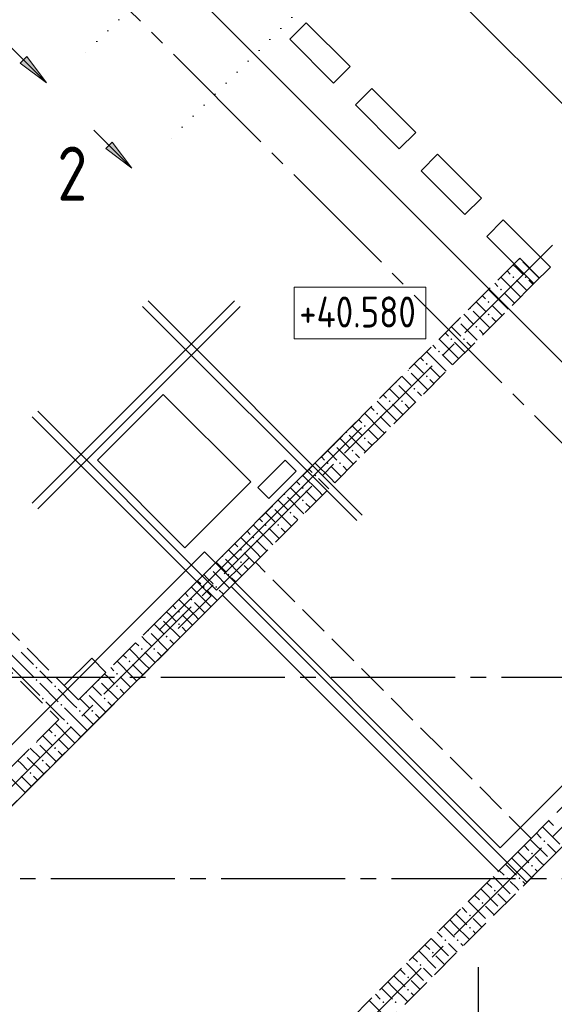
# Model space of a CAD drawing. Header units: millimetres. Extents: x 0 to 40165, y 0 to 42000.
# Tile 6 of 16: x 12638 to 16092, y 13460 to 19815. Entities that reach past the tile are written whole.
import ezdxf

# ---------------------------------------------------------------- set-up
doc = ezdxf.new("R2010")
doc.units = ezdxf.units.MM
for name, pattern in [('______2', [270, 200, -70]), ('______5', [1100, 800, -100, 100, -100]), ('______9', [100, 0, -100])]:
    doc.linetypes.add(name, pattern=pattern)
for name, color, linetype, lineweight in [('Высотные отметки', 7, 'Continuous', 25), ('ЖБ Балка Вышележаща', 7, 'Continuous', 35), ('ЖБ Балка Нижележащая', 7, 'Continuous', 35), ('ЖБ Перекрытие верхний уровень', 7, 'Continuous', 35), ('ЖБ Стена верхний уровень', 7, 'Continuous', 35), ('Обрамление проемов стержнями', 7, 'Continuous', 25), ('Оси', 40, '______5', 18), ('Позиционная метка линия выноска', 7, 'Continuous', 13), ('Узлы символ', 7, 'Continuous', 25)]:
    doc.layers.add(name, color=color, linetype=linetype, lineweight=lineweight)
doc.layers.add('Обрамление П-обр. равн.', color=7, linetype='Continuous', lineweight=25, true_color=0x5f1e0f)
doc.styles.add('GOST 2.304-81', font='txt')

msp = doc.modelspace()

# ---------------------------------------------------------------- hatches: boundary and pattern name
at = {"layer": 'ЖБ Стена верхний уровень', "linetype": 'Continuous', "lineweight": 18, "transparency": 33554687}
for points in [[(15872.1, 18271.2), (15867.5, 18266.6), (15863.7, 18270.4), (15868.3, 18275)], [(15821, 18153.1), (15827.5, 18159.6), (15834, 18153.1), (15827.5, 18146.6)], [(15901, 18153.1), (15907.5, 18159.6), (15914, 18153.1), (15907.5, 18146.6)], [(15741, 18073.1), (15747.5, 18079.6), (15754, 18073.1), (15747.5, 18066.6)], [(15661, 17993.1), (15667.5, 17999.6), (15674, 17993.1), (15667.5, 17986.6)], [(15550.2, 17956.9), (15554, 17953.1), (15547.5, 17946.6), (15543.7, 17950.4)], [(15470.2, 17876.9), (15474, 17873.1), (15467.5, 17866.6), (15463.7, 17870.4)], [(15661, 17913.1), (15667.5, 17919.6), (15674, 17913.1), (15667.5, 17906.6)], [(15581, 17833.1), (15587.5, 17839.6), (15594, 17833.1), (15587.5, 17826.6)], [(15421, 17753.1), (15427.5, 17759.6), (15434, 17753.1), (15427.5, 17746.6)], [(15501, 17753.1), (15507.5, 17759.6), (15514, 17753.1), (15507.5, 17746.6)], [(15341, 17673.1), (15347.5, 17679.6), (15354, 17673.1), (15347.5, 17666.6)], [(15150.2, 17556.9), (15154, 17553.1), (15147.5, 17546.6), (15143.7, 17550.4)], [(15261, 17593.1), (15267.5, 17599.6), (15274, 17593.1), (15267.5, 17586.6)], [(15261, 17513.1), (15267.5, 17519.6), (15274, 17513.1), (15267.5, 17506.6)], [(15070.2, 17476.9), (15074, 17473.1), (15067.5, 17466.6), (15063.7, 17470.4)], [(15181, 17433.1), (15187.5, 17439.6), (15194, 17433.1), (15187.5, 17426.6)], [(15021, 17353.1), (15027.5, 17359.6), (15034, 17353.1), (15027.5, 17346.6)], [(15101, 17353.1), (15107.5, 17359.6), (15114, 17353.1), (15107.5, 17346.6)], [(14941, 17273.1), (14947.5, 17279.6), (14954, 17273.1), (14947.5, 17266.6)], [(14861, 17193.1), (14867.5, 17199.6), (14874, 17193.1), (14867.5, 17186.6)], [(14750.2, 17156.9), (14754, 17153.1), (14747.5, 17146.6), (14743.7, 17150.4)], [(14861, 17113.1), (14867.5, 17119.6), (14874, 17113.1), (14867.5, 17106.6)], [(14670.2, 17076.9), (14674, 17073.1), (14667.5, 17066.6), (14663.7, 17070.4)], [(14781, 17033.1), (14787.5, 17039.6), (14794, 17033.1), (14787.5, 17026.6)], [(14621, 16953.1), (14627.5, 16959.6), (14634, 16953.1), (14627.5, 16946.6)], [(14701, 16953.1), (14707.5, 16959.6), (14714, 16953.1), (14707.5, 16946.6)], [(14541, 16873.1), (14547.5, 16879.6), (14554, 16873.1), (14547.5, 16866.6)], [(14461, 16793.1), (14467.5, 16799.6), (14474, 16793.1), (14467.5, 16786.6)], [(14350.2, 16756.9), (14354, 16753.1), (14347.5, 16746.6), (14343.7, 16750.4)], [(14461, 16713.1), (14467.5, 16719.6), (14474, 16713.1), (14467.5, 16706.6)], [(14270.2, 16676.9), (14274, 16673.1), (14267.5, 16666.6), (14263.7, 16670.4)], [(14381, 16633.1), (14387.5, 16639.6), (14394, 16633.1), (14387.5, 16626.6)], [(14221, 16553.1), (14227.5, 16559.6), (14234, 16553.1), (14227.5, 16546.6)], [(14301, 16553.1), (14307.5, 16559.6), (14314, 16553.1), (14307.5, 16546.6)], [(14141, 16473.1), (14147.5, 16479.6), (14154, 16473.1), (14147.5, 16466.6)], [(14061, 16393.1), (14067.5, 16399.6), (14074, 16393.1), (14067.5, 16386.6)], [(13950.2, 16356.9), (13954, 16353.1), (13947.5, 16346.6), (13943.7, 16350.4)], [(13870.2, 16276.9), (13874, 16273.1), (13867.5, 16266.6), (13863.7, 16270.4)], [(14061, 16313.1), (14067.5, 16319.6), (14074, 16313.1), (14067.5, 16306.6)], [(13981, 16233.1), (13987.5, 16239.6), (13994, 16233.1), (13987.5, 16226.6)], [(13821, 16153.1), (13827.5, 16159.6), (13834, 16153.1), (13827.5, 16146.6)], [(13901, 16153.1), (13907.5, 16159.6), (13914, 16153.1), (13907.5, 16146.6)], [(13741, 16073.1), (13747.5, 16079.6), (13754, 16073.1), (13747.5, 16066.6)], [(13550.2, 15956.9), (13554, 15953.1), (13547.5, 15946.6), (13543.7, 15950.4)], [(13661, 15993.1), (13667.5, 15999.6), (13674, 15993.1), (13667.5, 15986.6)], [(13661, 15913.1), (13667.5, 15919.6), (13674, 15913.1), (13667.5, 15906.6)], [(13470.2, 15876.9), (13474, 15873.1), (13467.5, 15866.6), (13463.7, 15870.4)], [(13581, 15833.1), (13587.5, 15839.6), (13594, 15833.1), (13587.5, 15826.6)], [(13421, 15753.1), (13427.5, 15759.6), (13434, 15753.1), (13427.5, 15746.6)], [(13501, 15753.1), (13507.5, 15759.6), (13514, 15753.1), (13507.5, 15746.6)], [(12741, 15633.1), (12747.5, 15639.6), (12754, 15633.1), (12747.5, 15626.6)], [(13341, 15673.1), (13347.5, 15679.6), (13354, 15673.1), (13347.5, 15666.6)], [(13261, 15593.1), (13267.5, 15599.6), (13274, 15593.1), (13267.5, 15586.6)], [(12741, 15553.1), (12747.5, 15559.6), (12754, 15553.1), (12747.5, 15546.6)], [(12861, 15513.1), (12867.5, 15519.6), (12874, 15513.1), (12867.5, 15506.6)], [(13150.2, 15556.9), (13154, 15553.1), (13147.5, 15546.6), (13143.7, 15550.4)], [(13261, 15513.1), (13267.5, 15519.6), (13274, 15513.1), (13267.5, 15506.6)], [(13070.2, 15476.9), (13074, 15473.1), (13067.5, 15466.6), (13063.7, 15470.4)], [(12781, 15433.1), (12787.5, 15439.6), (12794, 15433.1), (12787.5, 15426.6)], [(12901, 15393.1), (12907.5, 15399.6), (12914, 15393.1), (12907.5, 15386.6)], [(13181, 15433.1), (13187.5, 15439.6), (13194, 15433.1), (13187.5, 15426.6)], [(13021, 15353.1), (13027.5, 15359.6), (13034, 15353.1), (13027.5, 15346.6)], [(13101, 15353.1), (13107.5, 15359.6), (13114, 15353.1), (13107.5, 15346.6)], [(12941, 15273.1), (12947.5, 15279.6), (12954, 15273.1), (12947.5, 15266.6)], [(12861, 15193.1), (12867.5, 15199.6), (12874, 15193.1), (12867.5, 15186.6)], [(12750.2, 15156.9), (12754, 15153.1), (12747.5, 15146.6), (12743.7, 15150.4)], [(12670.2, 15076.9), (12674, 15073.1), (12667.5, 15066.6), (12663.7, 15070.4)], [(12861, 15113.1), (12867.5, 15119.6), (12874, 15113.1), (12867.5, 15106.6)], [(12781, 15033.1), (12787.5, 15039.6), (12794, 15033.1), (12787.5, 15026.6)], [(12701, 14953.1), (12707.5, 14959.6), (12714, 14953.1), (12707.5, 14946.6)], [(16021, 14513.1), (16027.5, 14519.6), (16034, 14513.1), (16027.5, 14506.6)], [(15941, 14433.1), (15947.5, 14439.6), (15954, 14433.1), (15947.5, 14426.6)], [(15941, 14353.1), (15947.5, 14359.6), (15954, 14353.1), (15947.5, 14346.6)], [(15781, 14273.1), (15787.5, 14279.6), (15794, 14273.1), (15787.5, 14266.6)], [(15861, 14273.1), (15867.5, 14279.6), (15874, 14273.1), (15867.5, 14266.6)], [(15701, 14193.1), (15707.5, 14199.6), (15714, 14193.1), (15707.5, 14186.6)], [(15621, 14113.1), (15627.5, 14119.6), (15634, 14113.1), (15627.5, 14106.6)], [(15541, 14033.1), (15547.5, 14039.6), (15554, 14033.1), (15547.5, 14026.6)], [(15541, 13953.1), (15547.5, 13959.6), (15554, 13953.1), (15547.5, 13946.6)], [(15381, 13873.1), (15387.5, 13879.6), (15394, 13873.1), (15387.5, 13866.6)], [(15461, 13873.1), (15467.5, 13879.6), (15474, 13873.1), (15467.5, 13866.6)], [(15301, 13793.1), (15307.5, 13799.6), (15314, 13793.1), (15307.5, 13786.6)], [(15221, 13713.1), (15227.5, 13719.6), (15234, 13713.1), (15227.5, 13706.6)], [(15141, 13633.1), (15147.5, 13639.6), (15154, 13633.1), (15147.5, 13626.6)], [(15141, 13553.1), (15147.5, 13559.6), (15154, 13553.1), (15147.5, 13546.6)], [(14981, 13473.1), (14987.5, 13479.6), (14994, 13473.1), (14987.5, 13466.6)], [(15061, 13473.1), (15067.5, 13479.6), (15074, 13473.1), (15067.5, 13466.6)]]:
    msp.add_hatch(color=7, dxfattribs=at).paths.add_polyline_path(points, flags=16)
at = {"layer": 'Узлы символ', "linetype": 'Continuous', "lineweight": 13, "transparency": 33554687}
for points in [[(12684.8, 19577.1), (12812.1, 19407.4), (12642.4, 19534.7)], [(13236.3, 19025.6), (13363.6, 18855.9), (13193.9, 18983.1)]]:
    msp.add_hatch(color=7, dxfattribs=at).paths.add_polyline_path(points, flags=16)

# ---------------------------------------------------------------- linework, layer by layer
at = {"layer": 'Высотные отметки', "color": 7, "linetype": 'Continuous', "lineweight": 18, "transparency": 33554687}
msp.add_lwpolyline([(14410.3, 17755), (15261.4, 17755), (15261.4, 18088.4), (14410.3, 18088.4), (14410.3, 17755)], dxfattribs=at)
at = {"layer": 'ЖБ Балка Вышележаща', "color": 7, "linetype": 'Continuous', "lineweight": 18, "transparency": 33554687}
for p, q in [((14005.1, 16157.2), (13948.5, 16100.6)), ((13948.5, 16100.6), (15730.4, 14318.7)), ((15730.4, 14318.7), (15787, 14375.3))]:
    msp.add_line(p, q, dxfattribs=at)
at = {"layer": 'ЖБ Балка Нижележащая', "color": 251, "linetype": '______2', "lineweight": 18, "true_color": 0x656565, "transparency": 33554687}
for p, q in [((14160.6, 16312.8), (14005.1, 16157.2)), ((15942.5, 14530.8), (14160.6, 16312.8)), ((15787, 14375.3), (15942.5, 14530.8))]:
    msp.add_line(p, q, dxfattribs=at)
at = {"layer": 'ЖБ Перекрытие верхний уровень', "color": 7, "linetype": 'Continuous', "lineweight": 18, "transparency": 33554687}
for p, q in [((14383.4, 19689.2), (14489.4, 19795.3)), ((14489.4, 19795.3), (14772.3, 19512.4)), ((14666.2, 19406.3), (14383.4, 19689.2)), ((14772.3, 19512.4), (14666.2, 19406.3)), ((14807.6, 19264.9), (14913.7, 19371)), ((14913.7, 19371), (15196.5, 19088.1)), ((15090.5, 18982.1), (14807.6, 19264.9)), ((15196.5, 19088.1), (15090.5, 18982.1)), ((15231.9, 18840.7), (15338, 18946.7)), ((15338, 18946.7), (15620.8, 18663.9)), ((15514.7, 18557.8), (15231.9, 18840.7)), ((15620.8, 18663.9), (15514.7, 18557.8)), ((15656.2, 18416.4), (15762.2, 18522.5)), ((15762.2, 18522.5), (16066.3, 18218.4)), ((15960.2, 18112.3), (15656.2, 18416.4)), ((16066.3, 18218.4), (15960.2, 18112.3)), ((13564.7, 17397), (13140.4, 16972.7)), ((14130.4, 16831.3), (13564.7, 17397)), ((13140.4, 16972.7), (13706.1, 16407.1)), ((14354.1, 16972.3), (14177.3, 16795.5)), ((14424.8, 16901.6), (14354.1, 16972.3)), ((14248, 16724.8), (14424.8, 16901.6)), ((13706.1, 16407.1), (14130.4, 16831.3)), ((14177.3, 16795.5), (14248, 16724.8)), ((9780.1, 11932.2), (14005.1, 16157.2)), ((14005.1, 16157.2), (15914.2, 14248)), ((15914.2, 14248), (17869.4, 16203.2)), ((13103.5, 15694), (12926.7, 15517.3)), ((13195.4, 15602.1), (13103.5, 15694)), ((13018.6, 15425.3), (13195.4, 15602.1)), ((12926.7, 15517.3), (13018.6, 15425.3))]:
    msp.add_line(p, q, dxfattribs=at)
at = {"layer": 'ЖБ Стена верхний уровень', "color": 251, "linetype": '______2', "lineweight": 13, "true_color": 0x656565, "transparency": 33554687}
for p, q in [((15868.3, 18275), (13018.6, 15425.3)), ((15995.6, 18147.7), (15868.3, 18275)), ((13145.9, 15298.1), (15995.6, 18147.7)), ((13018.6, 15425.3), (11816.6, 16627.4)), ((11689.3, 16500.1), (12891.4, 15298.1)), ((17777.5, 16365.8), (12926.7, 11515)), ((11689.3, 10023), (17904.8, 16238.5)), ((12891.4, 15298.1), (11788.3, 14195)), ((13018.6, 15170.8), (13145.9, 15298.1)), ((11144.8, 13296.9), (13018.6, 15170.8))]:
    msp.add_line(p, q, dxfattribs=at)
at = {"layer": 'ЖБ Стена верхний уровень', "color": 9, "linetype": 'Continuous', "lineweight": 18, "true_color": 0xc7c7c7, "transparency": 33554687}
for p, q in [((15887.5, 18253.1), (15994.2, 18146.4)), ((15787, 18193.6), (15807.5, 18173.1)), ((15847.5, 18213.1), (15827, 18233.6)), ((15887.5, 18173.1), (15847.5, 18213.1)), ((15707, 18113.6), (15727.5, 18093.1)), ((15847.5, 18053.1), (15747, 18153.6)), ((15847.5, 18133.1), (15914.2, 18066.4)), ((15927.5, 18133.1), (15954.2, 18106.4)), ((15767.5, 17973.1), (15667, 18073.6)), ((15767.5, 18053.1), (15834.2, 17986.4)), ((15847.5, 18053.1), (15874.2, 18026.4)), ((15607.5, 17973.1), (15587, 17993.6)), ((15627, 18033.6), (15647.5, 18013.1)), ((15567.5, 17933.1), (15674.2, 17826.4)), ((15647.5, 17933.1), (15607.5, 17973.1)), ((15687.5, 17973.1), (15754.2, 17906.4)), ((15767.5, 17973.1), (15794.2, 17946.4)), ((15507, 17913.6), (15567.5, 17853.1)), ((15687.5, 17893.1), (15714.2, 17866.4)), ((15447.5, 17813.1), (15427, 17833.6)), ((15487.5, 17773.1), (15447.5, 17813.1)), ((15487.5, 17853.1), (15594.2, 17746.4)), ((15607.5, 17813.1), (15634.2, 17786.4)), ((15447.5, 17653.1), (15347, 17753.6)), ((15387, 17793.6), (15407.5, 17773.1)), ((15447.5, 17733.1), (15514.2, 17666.4)), ((15527.5, 17733.1), (15554.2, 17706.4)), ((15367.5, 17573.1), (15267, 17673.6)), ((15307, 17713.6), (15327.5, 17693.1)), ((15227, 17633.6), (15247.5, 17613.1)), ((15367.5, 17653.1), (15434.2, 17586.4)), ((15447.5, 17653.1), (15474.2, 17626.4)), ((15207.5, 17573.1), (15187, 17593.6)), ((15247.5, 17533.1), (15207.5, 17573.1)), ((15287.5, 17573.1), (15354.2, 17506.4)), ((15367.5, 17573.1), (15394.2, 17546.4)), ((15107, 17513.6), (15167.5, 17453.1)), ((15167.5, 17533.1), (15274.2, 17426.4)), ((15287.5, 17493.1), (15314.2, 17466.4)), ((15047.5, 17413.1), (15027, 17433.6)), ((15087.5, 17453.1), (15194.2, 17346.4)), ((15047.5, 17253.1), (14947, 17353.6)), ((14987, 17393.6), (15007.5, 17373.1)), ((15087.5, 17373.1), (15047.5, 17413.1)), ((15207.5, 17413.1), (15234.2, 17386.4)), ((14907, 17313.6), (14927.5, 17293.1)), ((15047.5, 17333.1), (15114.2, 17266.4)), ((15127.5, 17333.1), (15154.2, 17306.4)), ((14827, 17233.6), (14847.5, 17213.1)), ((14967.5, 17173.1), (14867, 17273.6)), ((14967.5, 17253.1), (15034.2, 17186.4)), ((15047.5, 17253.1), (15074.2, 17226.4)), ((14807.5, 17173.1), (14787, 17193.6)), ((14847.5, 17133.1), (14807.5, 17173.1)), ((14887.5, 17173.1), (14954.2, 17106.4)), ((14967.5, 17173.1), (14994.2, 17146.4)), ((14707, 17113.6), (14767.5, 17053.1)), ((14767.5, 17133.1), (14874.2, 17026.4)), ((14647.5, 17013.1), (14627, 17033.6)), ((14687.5, 17053.1), (14794.2, 16946.4)), ((14887.5, 17093.1), (14914.2, 17066.4)), ((14587, 16993.6), (14607.5, 16973.1)), ((14687.5, 16973.1), (14647.5, 17013.1)), ((14807.5, 17013.1), (14834.2, 16986.4)), ((14507, 16913.6), (14527.5, 16893.1)), ((14647.5, 16853.1), (14547, 16953.6)), ((14647.5, 16933.1), (14714.2, 16866.4)), ((14727.5, 16933.1), (14754.2, 16906.4)), ((14567.5, 16773.1), (14467, 16873.6)), ((14567.5, 16853.1), (14634.2, 16786.4)), ((14647.5, 16853.1), (14674.2, 16826.4)), ((14407.5, 16773.1), (14387, 16793.6)), ((14427, 16833.6), (14447.5, 16813.1)), ((14367.5, 16733.1), (14474.2, 16626.4)), ((14447.5, 16733.1), (14407.5, 16773.1)), ((14487.5, 16773.1), (14554.2, 16706.4)), ((14567.5, 16773.1), (14594.2, 16746.4)), ((14287.5, 16653.1), (14394.2, 16546.4)), ((14307, 16713.6), (14367.5, 16653.1)), ((14487.5, 16693.1), (14514.2, 16666.4)), ((14187, 16593.6), (14207.5, 16573.1)), ((14247.5, 16613.1), (14227, 16633.6)), ((14287.5, 16573.1), (14247.5, 16613.1)), ((14407.5, 16613.1), (14434.2, 16586.4)), ((14247.5, 16453.1), (14147, 16553.6)), ((14247.5, 16533.1), (14314.2, 16466.4)), ((14327.5, 16533.1), (14354.2, 16506.4)), ((14167.5, 16373.1), (14067, 16473.6)), ((14107, 16513.6), (14127.5, 16493.1)), ((14027, 16433.6), (14047.5, 16413.1)), ((14167.5, 16453.1), (14234.2, 16386.4)), ((14247.5, 16453.1), (14274.2, 16426.4)), ((14007.5, 16373.1), (13987, 16393.6)), ((14047.5, 16333.1), (14007.5, 16373.1)), ((14087.5, 16373.1), (14154.2, 16306.4)), ((14167.5, 16373.1), (14194.2, 16346.4)), ((13907, 16313.6), (13967.5, 16253.1)), ((13967.5, 16333.1), (14074.2, 16226.4)), ((14087.5, 16293.1), (14114.2, 16266.4)), ((13847.5, 16213.1), (13827, 16233.6)), ((13887.5, 16173.1), (13847.5, 16213.1)), ((13887.5, 16253.1), (13994.2, 16146.4)), ((14007.5, 16213.1), (14034.2, 16186.4)), ((13847.5, 16053.1), (13747, 16153.6)), ((13787, 16193.6), (13807.5, 16173.1)), ((13707, 16113.6), (13727.5, 16093.1)), ((13847.5, 16133.1), (13914.2, 16066.4)), ((13927.5, 16133.1), (13954.2, 16106.4)), ((13627, 16033.6), (13647.5, 16013.1)), ((13767.5, 15973.1), (13667, 16073.6)), ((13767.5, 16053.1), (13834.2, 15986.4)), ((13847.5, 16053.1), (13874.2, 16026.4)), ((13607.5, 15973.1), (13587, 15993.6)), ((13647.5, 15933.1), (13607.5, 15973.1)), ((13687.5, 15973.1), (13754.2, 15906.4)), ((13767.5, 15973.1), (13794.2, 15946.4)), ((13507, 15913.6), (13567.5, 15853.1)), ((13567.5, 15933.1), (13674.2, 15826.4)), ((13687.5, 15893.1), (13714.2, 15866.4)), ((13447.5, 15813.1), (13427, 15833.6)), ((13487.5, 15853.1), (13594.2, 15746.4)), ((12647.5, 15653.1), (12527.5, 15773.1)), ((13387, 15793.6), (13407.5, 15773.1)), ((13487.5, 15773.1), (13447.5, 15813.1)), ((13607.5, 15813.1), (13634.2, 15786.4)), ((12647.5, 15733.1), (12727.5, 15653.1)), ((13307, 15713.6), (13327.5, 15693.1)), ((13447.5, 15653.1), (13347, 15753.6)), ((13447.5, 15733.1), (13514.2, 15666.4)), ((13527.5, 15733.1), (13554.2, 15706.4)), ((12567.5, 15653.1), (12647.5, 15573.1)), ((12647.5, 15653.1), (12727.5, 15573.1)), ((13367.5, 15573.1), (13267, 15673.6)), ((13367.5, 15653.1), (13434.2, 15586.4)), ((13447.5, 15653.1), (13474.2, 15626.4)), ((12647.5, 15573.1), (12767.5, 15453.1)), ((12807.5, 15573.1), (12767.5, 15613.1)), ((12847.5, 15533.1), (12807.5, 15573.1)), ((13207.5, 15573.1), (13187, 15593.6)), ((13247.5, 15533.1), (13207.5, 15573.1)), ((13227, 15633.6), (13247.5, 15613.1)), ((13287.5, 15573.1), (13354.2, 15506.4)), ((13367.5, 15573.1), (13394.2, 15546.4)), ((12767.5, 15533.1), (12887.5, 15413.1)), ((13107, 15513.6), (13167.5, 15453.1)), ((13167.5, 15533.1), (13274.2, 15426.4)), ((12887.5, 15493.1), (12987, 15393.6)), ((13087.5, 15453.1), (13194.2, 15346.4)), ((13287.5, 15493.1), (13314.2, 15466.4)), ((12807.5, 15413.1), (12907, 15313.6)), ((12987, 15393.6), (13007.5, 15373.1)), ((13047.5, 15413.1), (13027, 15433.6)), ((13087.5, 15373.1), (13047.5, 15413.1)), ((13207.5, 15413.1), (13234.2, 15386.4)), ((12947, 15353.6), (12927.5, 15373.1)), ((13047.5, 15253.1), (12947, 15353.6)), ((13047.5, 15333.1), (13114.2, 15266.4)), ((13127.5, 15333.1), (13154.2, 15306.4)), ((12967.5, 15173.1), (12867, 15273.6)), ((12907, 15313.6), (12927.5, 15293.1)), ((12807.5, 15173.1), (12787, 15193.6)), ((12827, 15233.6), (12847.5, 15213.1)), ((12967.5, 15253.1), (13034.2, 15186.4)), ((13047.5, 15253.1), (13074.2, 15226.4)), ((12767.5, 15133.1), (12874.2, 15026.4)), ((12847.5, 15133.1), (12807.5, 15173.1)), ((12887.5, 15173.1), (12954.2, 15106.4)), ((12967.5, 15173.1), (12994.2, 15146.4)), ((12707, 15113.6), (12767.5, 15053.1)), ((12887.5, 15093.1), (12914.2, 15066.4)), ((12647.5, 15013.1), (12627, 15033.6)), ((12687.5, 14973.1), (12647.5, 15013.1)), ((12687.5, 15053.1), (12794.2, 14946.4)), ((12807.5, 15013.1), (12834.2, 14986.4)), ((12647.5, 14853.1), (12547, 14953.6)), ((12647.5, 14933.1), (12714.2, 14866.4)), ((12727.5, 14933.1), (12754.2, 14906.4)), ((12647.5, 14853.1), (12674.2, 14826.4)), ((16056.1, 14644.5), (16087.5, 14613.1)), ((15976.1, 14564.5), (16007.5, 14533.1)), ((16016.1, 14604.5), (16127.5, 14493.1)), ((15936.1, 14524.5), (16047.5, 14413.1)), ((16103.4, 14437.2), (16047.5, 14493.1)), ((15856.1, 14444.5), (15927.5, 14373.1)), ((15896.1, 14484.5), (15927.5, 14453.1)), ((15776.1, 14364.5), (15847.5, 14293.1)), ((15816.1, 14404.5), (15847.5, 14373.1)), ((15847.5, 14373.1), (15943.4, 14277.2)), ((16007.5, 14373.1), (15967.5, 14413.1)), ((16023.4, 14357.2), (16007.5, 14373.1)), ((15736.1, 14324.5), (15767.5, 14293.1)), ((15967.5, 14333.1), (15983.4, 14317.2)), ((15656.1, 14244.5), (15687.5, 14213.1)), ((15696.1, 14284.5), (15807.5, 14173.1)), ((15847.5, 14213.1), (15807.5, 14253.1)), ((15887.5, 14253.1), (15903.4, 14237.2)), ((15616.1, 14204.5), (15727.5, 14093.1)), ((15783.4, 14117.2), (15727.5, 14173.1)), ((15863.4, 14197.2), (15847.5, 14213.1)), ((15536.1, 14124.5), (15647.5, 14013.1)), ((15576.1, 14164.5), (15607.5, 14133.1)), ((15496.1, 14084.5), (15527.5, 14053.1)), ((15703.4, 14037.2), (15647.5, 14093.1)), ((15416.1, 14004.5), (15447.5, 13973.1)), ((15456.1, 14044.5), (15527.5, 13973.1)), ((15607.5, 13973.1), (15567.5, 14013.1)), ((15336.1, 13924.5), (15367.5, 13893.1)), ((15376.1, 13964.5), (15447.5, 13893.1)), ((15447.5, 13973.1), (15543.4, 13877.2)), ((15567.5, 13933.1), (15583.4, 13917.2)), ((15623.4, 13957.2), (15607.5, 13973.1)), ((15296.1, 13884.5), (15407.5, 13773.1)), ((15216.1, 13804.5), (15327.5, 13693.1)), ((15256.1, 13844.5), (15287.5, 13813.1)), ((15447.5, 13813.1), (15407.5, 13853.1)), ((15463.4, 13797.2), (15447.5, 13813.1)), ((15487.5, 13853.1), (15503.4, 13837.2)), ((15176.1, 13764.5), (15207.5, 13733.1)), ((15383.4, 13717.2), (15327.5, 13773.1)), ((15096.1, 13684.5), (15127.5, 13653.1)), ((15136.1, 13724.5), (15247.5, 13613.1)), ((15303.4, 13637.2), (15247.5, 13693.1)), ((15016.1, 13604.5), (15047.5, 13573.1)), ((15056.1, 13644.5), (15127.5, 13573.1)), ((15207.5, 13573.1), (15167.5, 13613.1)), ((14976.1, 13564.5), (15047.5, 13493.1)), ((15047.5, 13573.1), (15143.4, 13477.2)), ((15223.4, 13557.2), (15207.5, 13573.1)), ((14896.1, 13484.5), (15007.5, 13373.1)), ((14936.1, 13524.5), (14967.5, 13493.1)), ((15167.5, 13533.1), (15183.4, 13517.2))]:
    msp.add_line(p, q, dxfattribs=at)
at = {"layer": 'Обрамление П-обр. равн.', "color": 251, "linetype": 'Continuous', "lineweight": 13, "true_color": 0x494949, "transparency": 33554687}
msp.add_line((14203, 21213), (18608.3, 16807.7), dxfattribs=at)
at = {"layer": 'Обрамление проемов стержнями', "color": 7, "linetype": 'Continuous', "lineweight": 25, "transparency": 33554687}
for p, q in [((14026.3, 18000.1), (12719.7, 16693.5)), ((14026.3, 18000.1), (12719.7, 16693.5)), ((13467.7, 18000.1), (14850.8, 16617)), ((13467.7, 18000.1), (14850.8, 16617)), ((14061.7, 17964.7), (12755.1, 16658.1)), ((14061.7, 17964.7), (12755.1, 16658.1)), ((13432.4, 17964.7), (14815.5, 16581.6)), ((13432.4, 17964.7), (14815.5, 16581.6)), ((14810.2, 17216.3), (13503.5, 15909.6)), ((14810.2, 17216.3), (13503.5, 15909.6)), ((14845.5, 17180.9), (13538.9, 15874.3)), ((14845.5, 17180.9), (13538.9, 15874.3))]:
    msp.add_line(p, q, dxfattribs=at)
for points in [[(12755.1, 17287.4), (13909.8, 16132.7), (14121.9, 16344.8)], [(12755.1, 17287.4), (13909.8, 16132.7), (14121.9, 16344.8)], [(12755.1, 17287.4), (13909.8, 16132.7), (14121.9, 16344.8)], [(12755.1, 17287.4), (13909.8, 16132.7), (14121.9, 16344.8)], [(12719.7, 17252.1), (13874.5, 16097.3), (13662.3, 15885.2)], [(12719.7, 17252.1), (13874.5, 16097.3), (13662.3, 15885.2)], [(12719.7, 17252.1), (13874.5, 16097.3), (13662.3, 15885.2)], [(12719.7, 17252.1), (13874.5, 16097.3), (13662.3, 15885.2)]]:
    msp.add_lwpolyline(points, dxfattribs=at)
at = {"layer": 'Оси', "color": 8, "linetype": '______5', "lineweight": -3, "transparency": 33554687}
for p, q in [((18863.7, 14360.4), (10783.6, 22440.5)), ((9292.2, 11571.6), (17561.1, 19840.5)), ((11554.9, 10016), (19470.3, 17931.3)), ((18750.5, 15570), (3600, 15570)), ((16940.5, 14270), (3600, 14270)), ((16940.5, 14270), (3600, 14270)), ((15600.5, 13700), (15600.5, 7060))]:
    msp.add_line(p, q, dxfattribs=at)
at = {"layer": 'Позиционная метка линия выноска', "color": 251, "linetype": 'Continuous', "lineweight": 13, "true_color": 0x494949, "transparency": 33554687}
msp.add_lwpolyline([(9617.5, 12165.6), (13831.8, 16379.9), (15741, 14470.8), (17508.8, 16238.5), (12714.6, 21032.7)], dxfattribs=at)
at = {"layer": 'Узлы символ', "color": 7, "linetype": '______9', "lineweight": 13, "transparency": 33554687}
for p, q in [((15260.7, 21796.9), (12999.3, 19535.5)), ((15812.3, 21245.4), (13550.9, 18984))]:
    msp.add_line(p, q, dxfattribs=at)
at = {"layer": 'Узлы символ', "color": 7, "linetype": 'Continuous', "lineweight": 13, "transparency": 33554687}
for p, q in [((12812.1, 19407.4), (12566.3, 19653.1)), ((12642.4, 19534.7), (12684.8, 19577.1)), ((12684.8, 19577.1), (12812.1, 19407.4)), ((12812.1, 19407.4), (12642.4, 19534.7)), ((12663.6, 19555.9), (12653, 19566.5)), ((12812.1, 19407.4), (12812.1, 19407.4)), ((12812.1, 19407.4), (12812.1, 19407.4)), ((12812.1, 19407.4), (12812.1, 19407.4)), ((13363.6, 18855.9), (13117.9, 19101.6)), ((13193.9, 18983.1), (13236.3, 19025.6)), ((13215.1, 19004.4), (13204.5, 19015)), ((13236.3, 19025.6), (13363.6, 18855.9)), ((13363.6, 18855.9), (13193.9, 18983.1)), ((13363.6, 18855.9), (13363.6, 18855.9)), ((13363.6, 18855.9), (13363.6, 18855.9)), ((13363.6, 18855.9), (13363.6, 18855.9))]:
    msp.add_line(p, q, dxfattribs=at)

# ---------------------------------------------------------------- texts
at = {"layer": 'Высотные отметки', "color": 7, "linetype": 'Continuous', "lineweight": 18, "transparency": 33554687, "insert": (14444.3, 17828.4), "char_height": 200, "width": 884.914, "attachment_point": 7, "style": 'GOST 2.304-81'}
msp.add_mtext('\\W1.02;+40.580', dxfattribs=at)
at = {"layer": 'Узлы символ', "color": 7, "linetype": 'Continuous', "lineweight": 35, "transparency": 33554687, "insert": (12881.6, 18646.6), "char_height": 350, "width": 398.773, "attachment_point": 7, "style": 'GOST 2.304-81'}
msp.add_mtext('2', dxfattribs=at)

doc.saveas('drawing.dxf')
